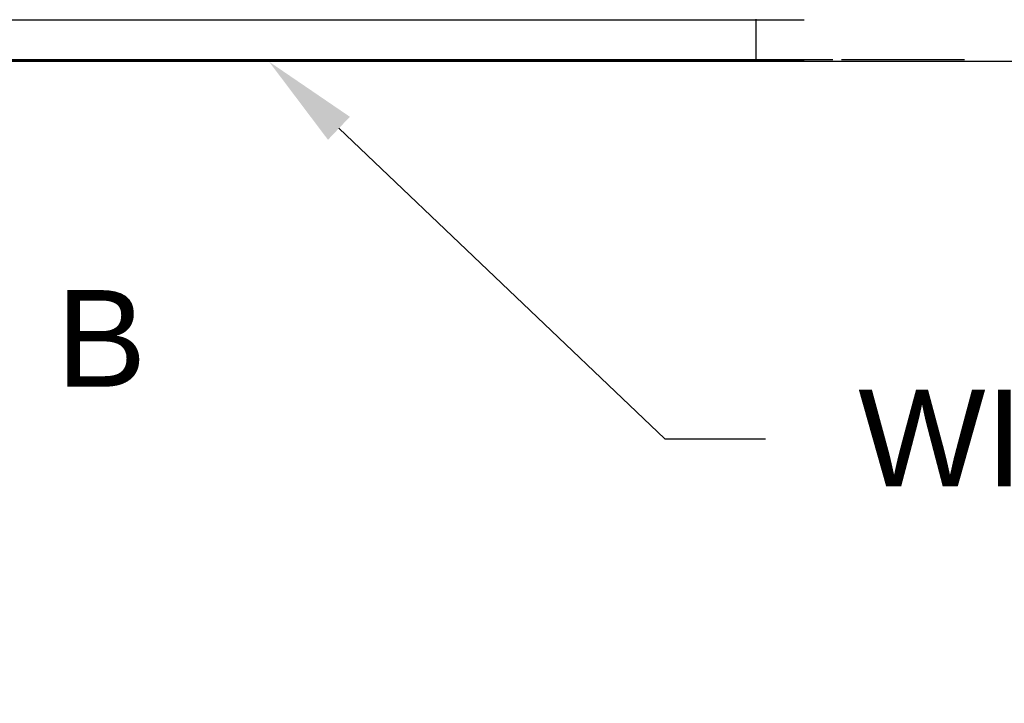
# Model space of a CAD drawing. Header units: inches. Extents: x 170 to 284, y 215 to 248.
# Tile 31 of 195: x 181.249 to 182.205, y 219.291 to 219.954. Entities that reach past the tile are written whole.
import ezdxf
from ezdxf import colors
from ezdxf.entities.mleader import LeaderData, LeaderLine
from ezdxf.math import Vec2, Vec3

# ---------------------------------------------------------------- set-up
doc = ezdxf.new("R2010")
doc.units = ezdxf.units.IN
doc.header["$LTSCALE"] = 0.25
doc.header["$MEASUREMENT"] = 0
doc.linetypes.add('CENTER', pattern=[2, 1.25, -0.25, 0.25, -0.25])
for name, color, linetype in [('ANNOTATIONS', 1, 'Continuous'), ('LH BENCH MOUNT', 7, 'Continuous'), ('RH BENCH MOUNT', 7, 'Continuous'), ('SECTION CUTS', 6, 'CENTER')]:
    doc.layers.add(name, color=color, linetype=linetype)
doc.styles.add('ARIAL', font='arial.ttf', dxfattribs={"height": 0.09375})

msp = doc.modelspace()

# ---------------------------------------------------------------- linework, layer by layer
at = {"layer": 'LH BENCH MOUNT'}
msp.add_line((183.78239, 219.91325), (176.04624, 219.91325), dxfattribs=at)
at = {"layer": 'RH BENCH MOUNT'}
for p, q in [((182.01039, 219.95353), (177.696, 219.95353)), ((181.96352, 219.95433), (181.96352, 219.95353)), ((181.96352, 219.95353), (181.96352, 219.91511)), ((182.01039, 219.91511), (177.696, 219.91511)), ((182.01039, 219.91396), (177.696, 219.91396)), ((181.9657, 219.91511), (177.8392, 219.91511)), ((182.03818, 219.91511), (181.91882, 219.91511)), ((181.95672, 219.91511), (181.9482, 219.91511)), ((181.95673, 219.91511), (181.95672, 219.91511)), ((181.96352, 219.91511), (181.96352, 219.91396)), ((181.96352, 219.91396), (181.96352, 219.91325)), ((182.16607, 219.91511), (182.04671, 219.91511)), ((182.01039, 219.91325), (177.696, 219.91325))]:
    msp.add_line(p, q, dxfattribs=at)

# ---------------------------------------------------------------- texts
at = {"layer": 'SECTION CUTS', "style": 'ARIAL'}
msp.add_text('B', height=0.09375, dxfattribs=at).set_placement((181.28429, 219.59788))

# ---------------------------------------------------------------- leaders
at = {"layer": 'ANNOTATIONS'}
ml = msp.add_multileader_mtext('Standard', dxfattribs=at)
ml.set_content('WIRELESS SENSING EDGE', color=256, style='ARIAL')
ml.set_leader_properties()
ml.build(insert=Vec2(0, 0))
ml.multileader.update_dxf_attribs({"dogleg_length": 0.36, "arrow_head_size": 0.09375})
ctx = ml.context
ctx.base_point, ctx.char_height, ctx.arrow_head_size, ctx.landing_gap_size, ctx.plane_origin = Vec3(181.9729, 219.54718), 0.09375, 0.09375, 0.09, Vec3(181.18786, 219.11395)
notes = []
notes.append((ctx, [(0, (1, 1, 0), (181.87494, 219.54718), (1, 0), 0.09796, [(0, [(181.49077, 219.91325)], 0, [])])]))
ctx.mtext.insert, ctx.mtext.flow_direction = Vec3(182.0629, 219.59485), 5
for ctx, leaders in notes:
    for number, flags, end, landing, length, lines in leaders:
        leader = LeaderData()
        leader.index, (leader.has_last_leader_line, leader.has_dogleg_vector, leader.attachment_direction) = number, flags
        leader.last_leader_point, leader.dogleg_vector, leader.dogleg_length = Vec3(end), Vec3(landing), length
        for number, points, colour, breaks in lines:
            line = LeaderLine()
            line.index, line.vertices, line.color, line.breaks = number, Vec3.list(points), colors.encode_raw_color(colour), breaks
            leader.lines.append(line)
        ctx.leaders.append(leader)

doc.saveas('drawing.dxf')
